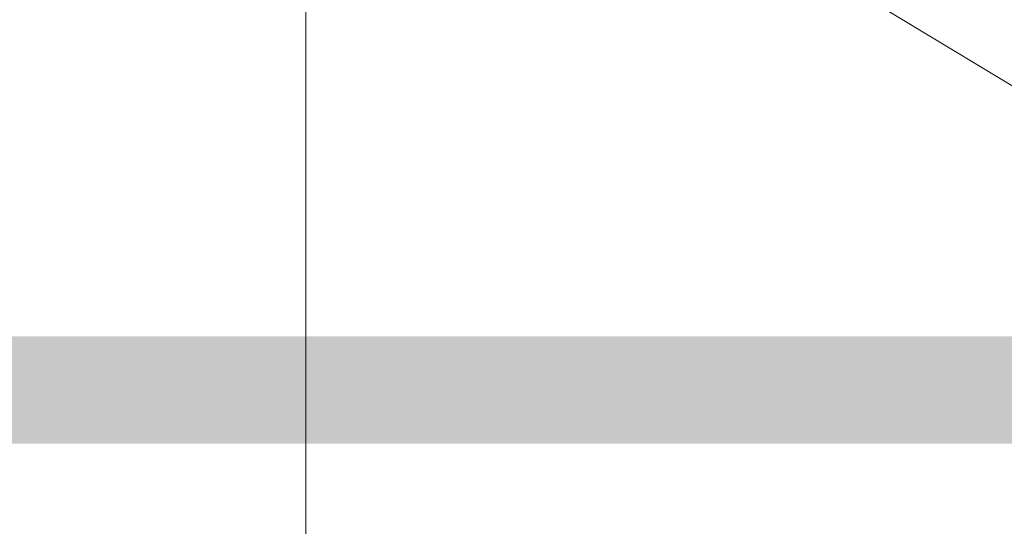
# Model space of a CAD drawing. Header units: millimetres. Extents: x -740 to 33545, y 5178 to 22494.
# Tile 190 of 250: x 9425 to 9498, y 13754 to 13791. Entities that reach past the tile are written whole.
import ezdxf
from ezdxf.lldxf.tags import DXFTag
from ezdxf.xclip import XClip

# ---------------------------------------------------------------- set-up
doc = ezdxf.new("R2010")
doc.units = ezdxf.units.MM
doc.header["$MEASUREMENT"] = 0
doc.header["$XCLIPFRAME"] = 0
doc.layers.add('l.przerywana', color=252, linetype='ICAD_ISO03W100', lineweight=5)
tags = doc.linetypes.add('ICAD_ISO03W100', pattern=[30, 12, -18]).pattern_tags.tags
tags[6:7] = [DXFTag(74, 4), DXFTag(75, 0), DXFTag(340, '0'), DXFTag(46, 1.0), DXFTag(50, 0.0), DXFTag(44, 0.0), DXFTag(45, 0.0)]
tags[4:5] = [DXFTag(74, 4), DXFTag(75, 0), DXFTag(340, '0'), DXFTag(46, 1.0), DXFTag(50, 0.0), DXFTag(44, 0.0), DXFTag(45, 0.0)]

# ---------------------------------------------------------------- blocks, each defined once
blk = doc.blocks.new('MF2E3FC30')
at = {"true_color": 0xffffff}
blk.add_hatch(color=7, dxfattribs=at).paths.add_polyline_path([(106.1283, 264.6919), (106.1283, 232.1618), (159.1593, 232.1618), (159.1593, 264.6919)])

msp = doc.modelspace()

# ---------------------------------------------------------------- linework, layer by layer
at = {"linetype": 'Continuous', "lineweight": 5}
msp.add_lwpolyline([(9445.9, 13817.623), (9776.567, 13618.428), (9776.567, 13618.428)], dxfattribs=at)
at = {"layer": 'l.przerywana', "ltscale": 0.5}
msp.add_line((9445.9, 13506.784), (9445.9, 13897.084), dxfattribs=at)

# ---------------------------------------------------------------- block references
ref = msp.add_blockref('MF2E3FC30', (8054.521, 11171.875), dxfattribs=dict(xscale=9.994634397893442, yscale=9.994634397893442, zscale=9.994634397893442))
XClip(ref).set_block_clipping_path([(130.7823172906, 259.4467023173), (147.7257754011, 259.4467023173), (147.7257754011, 259.7114438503), (130.7823172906, 259.7114438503), (130.7823172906, 259.4467023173)])
ref = msp.add_blockref('MF2E3FC30', (8054.521, 11171.875), dxfattribs=dict(xscale=9.994634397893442, yscale=9.994634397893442, zscale=9.994634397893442))
XClip(ref).set_block_clipping_path([(130.5175757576, 259.1819607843), (148.255258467, 259.1819607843), (148.255258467, 259.4467023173), (130.5175757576, 259.4467023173), (130.5175757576, 259.1819607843)])
ref = msp.add_blockref('MF2E3FC30', (8054.521, 11171.875), dxfattribs=dict(xscale=9.994634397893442, yscale=9.994634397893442, zscale=9.994634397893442))
XClip(ref).set_block_clipping_path([(129.9880926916, 258.9172192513), (148.784741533, 258.9172192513), (148.784741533, 259.1819607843), (129.9880926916, 259.1819607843), (129.9880926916, 258.9172192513)])

doc.saveas('drawing.dxf')
